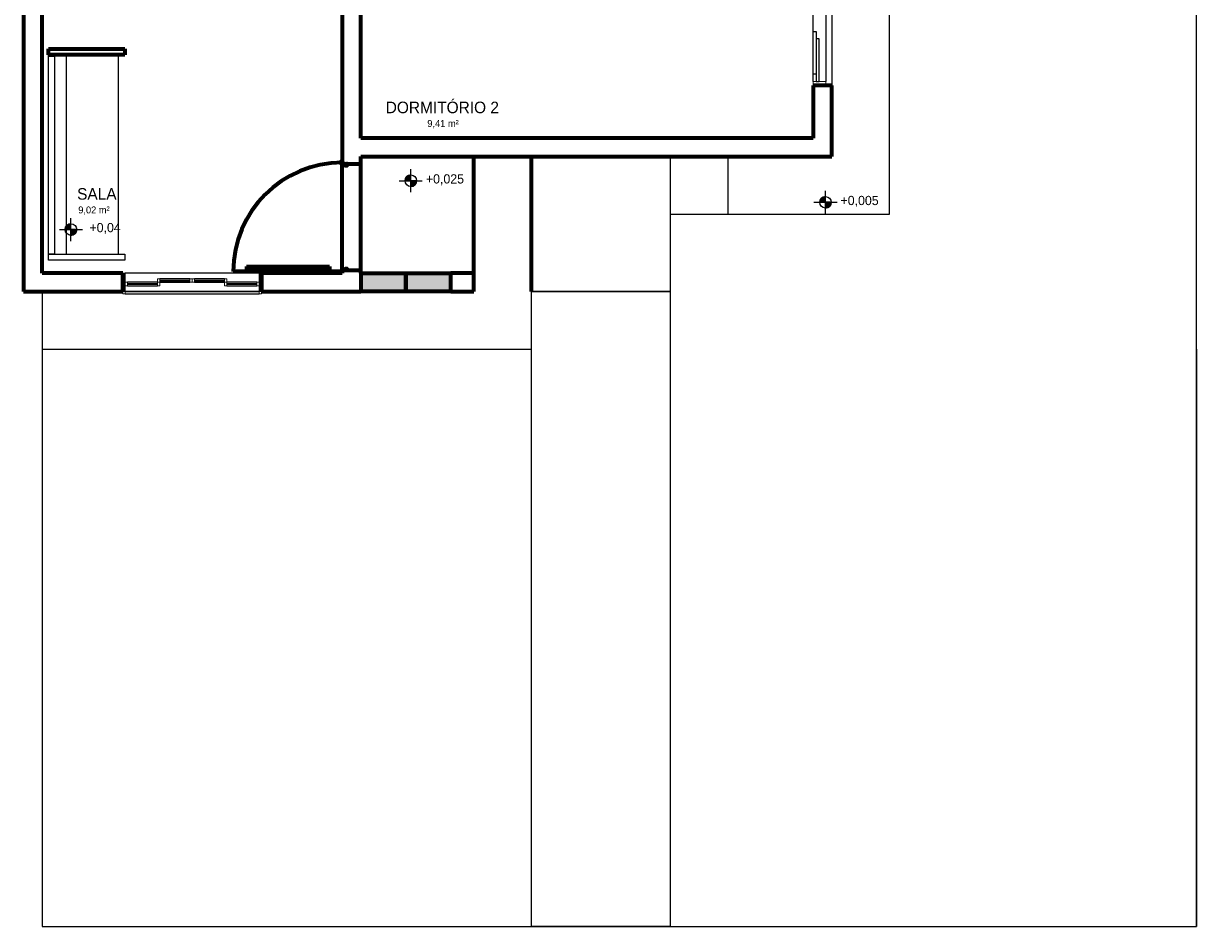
# Model space of a CAD drawing. Header units: millimetres. Extents: x -20654 to 2526, y -8238 to 977.
# Tile 2 of 218: x -10341 to -10331, y -4124 to -4116. Entities that reach past the tile are written whole.
import ezdxf

# ---------------------------------------------------------------- set-up
doc = ezdxf.new("R2010")
doc.units = ezdxf.units.MM
for name, color, linetype in [('01 CONTORNO_dwg', 252, 'Continuous'), ('A-FLOR', 252, 'Continuous'), ('ARQ_ELEMENTS', 253, 'Continuous'), ('G-ANNO-DIMS', 111, 'Continuous'), ('G-IMPT', 8, 'Continuous'), ('TEXTO', 251, 'Continuous')]:
    doc.layers.add(name, color=color, linetype=linetype)
doc.styles.add('Century Gothic', font='GOTHIC.TTF', dxfattribs={"height": 60})
doc.styles.add('Century Gothic_1', font='GOTHIC.TTF', dxfattribs={"height": 100})
doc.styles.add('Century Gothic_2', font='GOTHIC.TTF', dxfattribs={"height": 80})

# ---------------------------------------------------------------- blocks, each defined once
blk = doc.blocks.new('Elevações de ponto - Cota de elevação - Alvo_OTÁVIO-2012-708563-PLANTA')
at = {"layer": 'TEXTO'}
h = blk.add_hatch(color=256, dxfattribs=at)
edge = h.paths.add_edge_path(flags=0)
edge.add_line((2, 1), (1, 1))
edge.add_arc((2, 1), 1, 90, 180, ccw=False)
edge.add_line((2, 2), (2, 1))
h = blk.add_hatch(color=256, dxfattribs=at)
edge = h.paths.add_edge_path(flags=0)
edge.add_line((2, 1), (3, 1))
edge.add_arc((2, 1), 1, 270, 360, ccw=False)
edge.add_line((2, 0), (2, 1))
for p, q in [((2, -1), (2, 3)), ((0, 1), (4, 1)), ((1, 1), (2, 1)), ((2, 1), (2, 2)), ((2, 1), (2, 0)), ((3, 1), (2, 1))]:
    blk.add_line(p, q, dxfattribs=at)
blk.add_circle((2, 1), 1, dxfattribs=at)
for start, end in [(90, 180), (270, 360)]:
    blk.add_arc((2, 1), 1, start, end, dxfattribs=at)
blk = doc.blocks.new('JANELAS')
at = {"layer": 'G-IMPT', "true_color": 0x939598}
for points in [[(-16277, -2335), (-16277, -2325), (-16537, -2325), (-16537, -2335)], [(-15504, -2335), (-15417, -2335), (-15417, -2325), (-15677, -2325), (-15677, -2335)], [(-16127, -2365), (-15997, -2365), (-15997, -2355), (-16257, -2355), (-16257, -2365), (-16135, -2365)], [(-15697, -2365), (-15697, -2355), (-15957, -2355), (-15957, -2365)], [(-9994, -3975), (-9989, -3975), (-9989, -3955), (-10046, -3955), (-10046, -3975)], [(-9989, -4555), (-9989, -4535), (-10046, -4535), (-10046, -4555)], [(-15777, -8885), (-15777, -8875), (-16037, -8875), (-16037, -8885)], [(-15497, -8855), (-15497, -8845), (-15757, -8845), (-15757, -8855), (-15504, -8855)], [(-15197, -8855), (-15197, -8845), (-15457, -8845), (-15457, -8855)], [(-14917, -8885), (-14917, -8875), (-15177, -8875), (-15177, -8885)]]:
    blk.add_hatch(color=252, dxfattribs=at).paths.add_polyline_path(points, flags=0)
at = {"layer": 'G-IMPT', "color": 252, "lineweight": 20, "true_color": 0x939598}
for p, q in [((-10097, -1350), (-10097, -1385)), ((-10097, -1385), (-10072, -1385)), ((-10047, -1385), (-9987, -1385)), ((-9987, -1385), (-9987, -1350)), ((-16557, -2245), (-16577, -2245)), ((-16577, -2245), (-16577, -2265)), ((-16577, -2265), (-16557, -2265)), ((-16557, -2265), (-16577, -2265)), ((-16557, -2265), (-16557, -2245)), ((-16557, -2425), (-16557, -2265)), ((-16537, -2315), (-16557, -2315)), ((-16557, -2315), (-16557, -2345)), ((-16537, -2345), (-16537, -2315)), ((-16277, -2325), (-16537, -2325)), ((-16537, -2325), (-16537, -2335)), ((-16537, -2335), (-16277, -2335)), ((-16257, -2315), (-16277, -2315)), ((-16277, -2315), (-16277, -2345)), ((-16277, -2335), (-16277, -2325)), ((-16257, -2345), (-16257, -2315)), ((-15677, -2315), (-15697, -2315)), ((-15697, -2315), (-15697, -2345)), ((-15677, -2345), (-15677, -2315)), ((-15417, -2325), (-15677, -2325)), ((-15677, -2325), (-15677, -2335)), ((-15677, -2335), (-15417, -2335)), ((-15397, -2315), (-15417, -2315)), ((-15417, -2315), (-15417, -2345)), ((-15417, -2335), (-15417, -2325)), ((-15377, -2245), (-15397, -2245)), ((-15397, -2245), (-15397, -2265)), ((-15397, -2265), (-15377, -2265)), ((-15377, -2265), (-15397, -2265)), ((-15397, -2265), (-15397, -2425)), ((-15397, -2345), (-15397, -2315)), ((-15377, -2265), (-15377, -2245)), ((-16577, -2425), (-16557, -2425)), ((-16557, -2345), (-16537, -2345)), ((-16257, -2345), (-16277, -2345)), ((-16277, -2345), (-16277, -2375)), ((-16277, -2345), (-16257, -2345)), ((-16277, -2375), (-16257, -2375)), ((-16257, -2375), (-16257, -2345)), ((-15997, -2355), (-16257, -2355)), ((-16257, -2355), (-16257, -2365)), ((-16257, -2365), (-15997, -2365)), ((-15977, -2345), (-15997, -2345)), ((-15997, -2345), (-15997, -2375)), ((-15997, -2365), (-15997, -2355)), ((-15997, -2375), (-15977, -2375)), ((-15957, -2345), (-15977, -2345)), ((-15977, -2345), (-15977, -2375)), ((-15977, -2375), (-15977, -2345)), ((-15977, -2375), (-15957, -2375)), ((-15957, -2375), (-15957, -2345)), ((-15697, -2355), (-15957, -2355)), ((-15957, -2355), (-15957, -2365)), ((-15957, -2365), (-15697, -2365)), ((-15677, -2345), (-15697, -2345)), ((-15697, -2345), (-15697, -2375)), ((-15697, -2345), (-15677, -2345)), ((-15697, -2365), (-15697, -2355)), ((-15697, -2375), (-15677, -2375)), ((-15677, -2375), (-15677, -2345)), ((-15417, -2345), (-15397, -2345)), ((-15397, -2425), (-15377, -2425)), ((-10072, -2815), (-10097, -2815)), ((-10097, -2815), (-10097, -2850)), ((-9987, -2815), (-10047, -2815)), ((-9987, -2850), (-9987, -2815)), ((-10097, -5695), (-10097, -5660)), ((-9987, -5660), (-9987, -5695)), ((-10072, -5695), (-10097, -5695)), ((-9987, -5695), (-10047, -5695)), ((-10097, -7125), (-10072, -7125)), ((-10097, -7160), (-10097, -7125)), ((-10047, -7125), (-9987, -7125)), ((-9987, -7125), (-9987, -7160)), ((-16077, -8785), (-16057, -8785)), ((-16057, -8785), (-16057, -8945)), ((-15777, -8835), (-15757, -8835)), ((-15777, -8865), (-15777, -8835)), ((-15757, -8835), (-15757, -8865)), ((-15497, -8835), (-15477, -8835)), ((-15497, -8865), (-15497, -8835)), ((-15477, -8835), (-15457, -8835)), ((-15477, -8865), (-15477, -8835)), ((-15477, -8835), (-15477, -8865)), ((-15457, -8835), (-15457, -8865)), ((-15197, -8835), (-15177, -8835)), ((-15197, -8865), (-15197, -8835)), ((-15177, -8835), (-15177, -8865)), ((-14897, -8785), (-14877, -8785)), ((-14897, -8945), (-14897, -8785)), ((-16057, -8865), (-16037, -8865)), ((-16057, -8895), (-16057, -8865)), ((-16037, -8895), (-16057, -8895)), ((-16037, -8865), (-16037, -8895)), ((-16037, -8885), (-16037, -8875)), ((-16037, -8875), (-15777, -8875)), ((-15777, -8885), (-16037, -8885)), ((-15757, -8865), (-15777, -8865)), ((-15777, -8865), (-15757, -8865)), ((-15777, -8895), (-15777, -8865)), ((-15777, -8875), (-15777, -8885)), ((-15757, -8895), (-15777, -8895)), ((-15757, -8855), (-15757, -8845)), ((-15757, -8845), (-15497, -8845)), ((-15497, -8855), (-15757, -8855)), ((-15757, -8865), (-15757, -8895)), ((-15497, -8845), (-15497, -8855)), ((-15477, -8865), (-15497, -8865)), ((-15457, -8865), (-15477, -8865)), ((-15457, -8855), (-15457, -8845)), ((-15457, -8845), (-15197, -8845)), ((-15197, -8855), (-15457, -8855)), ((-15197, -8845), (-15197, -8855)), ((-15177, -8865), (-15197, -8865)), ((-15197, -8865), (-15177, -8865)), ((-15197, -8895), (-15197, -8865)), ((-15177, -8895), (-15197, -8895)), ((-15177, -8865), (-15177, -8895)), ((-15177, -8885), (-15177, -8875)), ((-15177, -8875), (-14917, -8875)), ((-14917, -8885), (-15177, -8885)), ((-14917, -8865), (-14897, -8865)), ((-14917, -8895), (-14917, -8865)), ((-14917, -8875), (-14917, -8885)), ((-14897, -8895), (-14917, -8895)), ((-14897, -8865), (-14897, -8895)), ((-16077, -8945), (-16057, -8945)), ((-16077, -8965), (-16077, -8945)), ((-16057, -8945), (-16077, -8945)), ((-16057, -8965), (-16077, -8965)), ((-16057, -8945), (-16057, -8965)), ((-14897, -8945), (-14877, -8945)), ((-14897, -8965), (-14897, -8945)), ((-14877, -8945), (-14897, -8945)), ((-14877, -8965), (-14897, -8965)), ((-14877, -8945), (-14877, -8965))]:
    blk.add_line(p, q, dxfattribs=at)
at = {"layer": 'G-IMPT', "color": 252, "true_color": 0x939598}
for p, q in [((-10097, -1448), (-10097, -1385)), ((-10072, -1385), (-10047, -1385)), ((-10072, -1755), (-10072, -1385)), ((-10047, -1385), (-10047, -1755)), ((-9987, -1385), (-9987, -2815)), ((-10072, -1448), (-10097, -1448)), ((-10097, -1448), (-10097, -1818)), ((-10072, -1818), (-10072, -1448)), ((-10097, -1818), (-10072, -1818)), ((-10097, -2383), (-10097, -1818)), ((-10047, -1755), (-10072, -1755)), ((-16557, -2245), (-15397, -2245)), ((-15397, -2265), (-16557, -2265)), ((-16557, -2265), (-15397, -2265)), ((-16537, -2315), (-16277, -2315)), ((-15677, -2315), (-15417, -2315)), ((-15397, -2425), (-16557, -2425)), ((-16277, -2345), (-16537, -2345)), ((-16257, -2345), (-15997, -2345)), ((-15997, -2375), (-16257, -2375)), ((-15957, -2345), (-15697, -2345)), ((-15697, -2375), (-15957, -2375)), ((-15417, -2345), (-15677, -2345)), ((-10097, -2383), (-10072, -2383)), ((-10097, -2753), (-10097, -2383)), ((-10072, -2383), (-10072, -2753)), ((-10047, -2445), (-10072, -2445)), ((-10072, -2445), (-10072, -2815)), ((-10047, -2815), (-10047, -2445)), ((-10072, -2753), (-10097, -2753)), ((-10097, -2815), (-10097, -2753)), ((-10072, -2815), (-10047, -2815)), ((-10097, -3925), (-9937, -3925)), ((-10097, -3955), (-10097, -3925)), ((-9937, -3955), (-10097, -3955)), ((-10046, -3955), (-10046, -3975)), ((-9989, -3955), (-10046, -3955)), ((-10045, -3955), (-9990, -3955)), ((-10045, -4555), (-10045, -3955)), ((-9990, -3955), (-9990, -4555)), ((-9989, -3975), (-9989, -3955)), ((-9937, -3925), (-9937, -3955)), ((-10046, -3975), (-9989, -3975)), ((-10097, -4555), (-9937, -4555)), ((-10097, -4585), (-10097, -4555)), ((-10046, -4535), (-10046, -4555)), ((-9989, -4535), (-10046, -4535)), ((-10046, -4555), (-9989, -4555)), ((-9990, -4555), (-10045, -4555)), ((-9989, -4555), (-9989, -4535)), ((-9937, -4555), (-9937, -4585)), ((-9937, -4585), (-10097, -4585)), ((-10097, -5758), (-10097, -5695)), ((-10072, -5758), (-10097, -5758)), ((-10097, -5758), (-10097, -6128)), ((-10072, -5695), (-10047, -5695)), ((-10072, -6065), (-10072, -5695)), ((-10072, -6128), (-10072, -5758)), ((-10047, -5695), (-10047, -6065)), ((-9987, -5695), (-9987, -7125)), ((-10047, -6065), (-10072, -6065)), ((-10097, -6128), (-10072, -6128)), ((-10097, -6693), (-10097, -6128)), ((-10097, -6693), (-10072, -6693)), ((-10097, -7063), (-10097, -6693)), ((-10072, -6693), (-10072, -7063)), ((-10047, -6755), (-10072, -6755)), ((-10072, -6755), (-10072, -7125)), ((-10047, -7125), (-10047, -6755)), ((-10072, -7063), (-10097, -7063)), ((-10097, -7125), (-10097, -7063)), ((-10072, -7125), (-10047, -7125)), ((-14897, -8785), (-16057, -8785)), ((-15497, -8835), (-15757, -8835)), ((-15197, -8835), (-15457, -8835)), ((-15777, -8865), (-16037, -8865)), ((-16037, -8895), (-15777, -8895)), ((-15757, -8865), (-15497, -8865)), ((-15457, -8865), (-15197, -8865)), ((-14917, -8865), (-15177, -8865)), ((-15177, -8895), (-14917, -8895)), ((-14897, -8945), (-16057, -8945)), ((-16057, -8945), (-14897, -8945)), ((-16057, -8965), (-14897, -8965))]:
    blk.add_line(p, q, dxfattribs=at)
at = {"layer": 'G-IMPT', "color": 252, "linetype": 'Continuous', "true_color": 0x939598}
for p, q in [((-9996, -1385), (-9987, -1377)), ((-10097, -2834), (-10079, -2815)), ((-10034, -2850), (-9999, -2815)), ((-10097, -5686), (-10071, -5660))]:
    blk.add_line(p, q, dxfattribs=at)
blk = doc.blocks.new('terreo')
at = {"layer": '01 CONTORNO_dwg', "lineweight": 70}
h = blk.add_hatch(color=256, dxfattribs=at)
h.paths.add_polyline_path([(-14177, -8785), (-14177, -8784), (-14185, -8784), (-14185, -8785)], flags=0)
h.paths.add_polyline_path([(-14185, -8784), (-14185, -8763), (-14186, -8763), (-14186, -8784)], flags=0)
h.paths.add_polyline_path([(-14177, -8762), (-14177, -8762), (-14154, -8762), (-14154, -8761), (-14185, -8761), (-14185, -8762)], flags=0)
h.paths.add_polyline_path([(-14140, -8762), (-14134, -8762), (-14134, -8761), (-14140, -8761)], flags=0)
h.paths.add_polyline_path([(-14152, -8761), (-14152, -8748), (-14153, -8748), (-14153, -8761)], flags=0)
h.paths.add_polyline_path([(-14133, -8761), (-14132, -8761), (-14132, -8748), (-14133, -8748)], flags=0)
h.paths.add_polyline_path([(-14134, -8747), (-14134, -8746), (-14152, -8746), (-14152, -8747)], flags=0)
h.paths.add_polyline_path([(-14134, -7854), (-14134, -7853), (-14152, -7853), (-14152, -7854)], flags=0)
h.paths.add_polyline_path([(-14132, -7852), (-14132, -7839), (-14133, -7839), (-14133, -7852)], flags=0)
h.paths.add_polyline_path([(-14153, -7852), (-14152, -7852), (-14152, -7839), (-14153, -7839)], flags=0)
h.paths.add_polyline_path([(-14134, -7839), (-14134, -7838), (-14140, -7838), (-14140, -7839)], flags=0)
h.paths.add_polyline_path([(-14178, -7839), (-14154, -7839), (-14154, -7838), (-14185, -7838), (-14185, -7839), (-14180, -7839)], flags=0)
h.paths.add_polyline_path([(-14186, -7837), (-14185, -7837), (-14185, -7816), (-14186, -7816)], flags=0)
h.paths.add_polyline_path([(-14185, -7816), (-14177, -7816), (-14177, -7815), (-14185, -7815)], flags=0)
for points in [[(-13627, -8945), (-13627, -8785), (-14017, -8785), (-14017, -8945)], [(-13237, -8945), (-13237, -8785), (-13627, -8785), (-13627, -8945)]]:
    blk.add_hatch(color=256, dxfattribs=at).paths.add_polyline_path(points, flags=0)
for p, q in [((-16937, -105), (-16937, -8945)), ((-14177, -5055), (-14177, -7838)), ((-14017, -7615), (-14017, -5215)), ((-16777, -8785), (-16777, -5385)), ((-16721, -6893), (-16721, -6843)), ((-16721, -6843), (-16061, -6843)), ((-16061, -6893), (-16721, -6893)), ((-16721, -6893), (-16670, -6893)), ((-16061, -6843), (-16061, -6893)), ((-9937, -7160), (-10097, -7160)), ((-10097, -7160), (-10097, -7615)), ((-9937, -7775), (-9937, -7160)), ((-10097, -7615), (-14017, -7615)), ((-14186, -7837), (-14186, -7816)), ((-14185, -7815), (-14177, -7815)), ((-14185, -7816), (-14185, -7837)), ((-14177, -7816), (-14185, -7816)), ((-14017, -7775), (-9937, -7775)), ((-14017, -7838), (-14017, -7775)), ((-13037, -8785), (-13037, -7775)), ((-12537, -8945), (-12537, -7775)), ((-14185, -7838), (-14177, -7838)), ((-14154, -7839), (-14185, -7839)), ((-14177, -7838), (-14017, -7838)), ((-14177, -8761), (-14177, -7839)), ((-14153, -7852), (-14153, -7839)), ((-14152, -7839), (-14152, -7852)), ((-14152, -7853), (-14134, -7853)), ((-14134, -7854), (-14152, -7854)), ((-14140, -7839), (-14140, -7838)), ((-14134, -7839), (-14140, -7839)), ((-14133, -7852), (-14133, -7839)), ((-14132, -7839), (-14132, -7852)), ((-14017, -8762), (-14017, -7838)), ((-15006, -8729), (-14287, -8729)), ((-15006, -8729), (-15006, -8761)), ((-14287, -8729), (-14287, -8761)), ((-16077, -8785), (-16777, -8785)), ((-16077, -8945), (-16077, -8785)), ((-14177, -8772), (-15122, -8772)), ((-15006, -8745), (-14287, -8745)), ((-15006, -8761), (-14287, -8761)), ((-14177, -8785), (-14877, -8785)), ((-14877, -8785), (-14877, -8945)), ((-14186, -8784), (-14186, -8763)), ((-14185, -8761), (-14154, -8761)), ((-14177, -8762), (-14185, -8762)), ((-14185, -8763), (-14185, -8784)), ((-14185, -8784), (-14177, -8784)), ((-14017, -8762), (-14177, -8762)), ((-14177, -8762), (-14177, -8785)), ((-14153, -8761), (-14153, -8748)), ((-14152, -8746), (-14134, -8746)), ((-14134, -8747), (-14152, -8747)), ((-14152, -8748), (-14152, -8761)), ((-14140, -8761), (-14134, -8761)), ((-14140, -8762), (-14140, -8761)), ((-14133, -8761), (-14133, -8748)), ((-14132, -8748), (-14132, -8761)), ((-14017, -8785), (-14017, -8762)), ((-14017, -8785), (-13627, -8785)), ((-14017, -8785), (-14017, -8945)), ((-13627, -8945), (-13627, -8785)), ((-13627, -8785), (-13237, -8785)), ((-13627, -8785), (-13627, -8945)), ((-13037, -8785), (-13237, -8785)), ((-13237, -8945), (-13237, -8785)), ((-13037, -8945), (-13037, -8785)), ((-16937, -8945), (-16077, -8945)), ((-14877, -8945), (-14017, -8945)), ((-13627, -8945), (-14017, -8945)), ((-13237, -8945), (-13627, -8945)), ((-13237, -8945), (-13037, -8945))]:
    blk.add_line(p, q, dxfattribs=at)
at = {"layer": '01 CONTORNO_dwg'}
for p, q in [((-9937, -5660), (-9937, -7160)), ((-16721, -8622), (-16721, -6893)), ((-16670, -6893), (-16670, -8622)), ((-16569, -6893), (-16569, -8622)), ((-16113, -8622), (-16113, -6893)), ((-16721, -8673), (-16721, -8622)), ((-16721, -8622), (-16061, -8622)), ((-16670, -8622), (-16721, -8622)), ((-16061, -8622), (-16061, -8673)), ((-16061, -8673), (-16721, -8673)), ((-16777, -9445), (-16777, -14445)), ((-6777, -9445), (-6777, -14445))]:
    blk.add_line(p, q, dxfattribs=at)
blk.add_lwpolyline([(-16777, -14445), (-6777, -14445), (-6777, 1978), (-16777, 1978)], dxfattribs=at)
at = {"layer": '01 CONTORNO_dwg', "lineweight": 70}
for centre, radius, start, end in [((-14185, -7816), 1.5, 90, 180), ((-14185, -7816), 0.5, 90, 180), ((-14177, -8772), 944, 90, 180), ((-14185, -7837), 1.5, 180, 270), ((-14185, -7837), 0.5, 180, 270), ((-14154, -7839), 1.5, 0, 84.8787), ((-14154, -7839), 0.5, 0, 90), ((-14152, -7852), 1.5, 180, 270), ((-14152, -7852), 0.5, 180, 270), ((-14134, -7839), 1.5, 0, 90), ((-14134, -7839), 0.5, 0, 90), ((-14134, -7852), 0.5, 270, 0), ((-14134, -7852), 1.5, 270, 0), ((-14185, -8763), 1.5, 90, 180), ((-14185, -8784), 1.5, 180, 270), ((-14185, -8763), 0.5, 90, 180), ((-14185, -8784), 0.5, 180, 270), ((-14154, -8761), 0.5, 270, 0), ((-14154, -8761), 1.5, 275.1213, 0), ((-14152, -8748), 1.5, 90, 180), ((-14152, -8748), 0.5, 90, 180), ((-14134, -8748), 1.5, 0, 90), ((-14134, -8748), 0.5, 0, 90), ((-14134, -8761), 0.5, 270, 0), ((-14134, -8761), 1.5, 270, 0)]:
    blk.add_arc(centre, radius, start, end, dxfattribs=at)
at = {"layer": 'A-FLOR'}
for p, q in [((-9437, -8275), (-9437, -135)), ((-11337, -7775), (-11337, -8945)), ((-10837, -7775), (-10837, -8275)), ((-11337, -8275), (-9437, -8275)), ((-16777, -8945), (-16777, -9445)), ((-11337, -8945), (-12537, -8945)), ((-16777, -9445), (-12537, -9445))]:
    blk.add_line(p, q, dxfattribs=at)
blk.add_lwpolyline([(-12537, -8945), (-11337, -8945), (-11337, -14445), (-12537, -14445)], close=True, dxfattribs=at)
at = {"layer": '01 CONTORNO_dwg'}
blk.add_blockref('JANELAS', (0, 0), dxfattribs=at)
at = {"layer": '01 CONTORNO_dwg', "lineweight": 70, "xscale": 49.99999999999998, "yscale": 49.99999999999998, "zscale": 49.99999999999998}
blk.add_blockref('Elevações de ponto - Cota de elevação - Alvo_OTÁVIO-2012-708563-PLANTA', (-13683, -8035), dxfattribs=at)
at = {"layer": 'ARQ_ELEMENTS', "xscale": 49.99999999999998, "yscale": 49.99999999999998, "zscale": 49.99999999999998}
blk.add_blockref('Elevações de ponto - Cota de elevação - Alvo_OTÁVIO-2012-708563-PLANTA', (-16626, -8458), dxfattribs=at)
at = {"layer": 'G-ANNO-DIMS', "xscale": 49.99999999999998, "yscale": 49.99999999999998, "zscale": 49.99999999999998}
blk.add_blockref('Elevações de ponto - Cota de elevação - Alvo_OTÁVIO-2012-708563-PLANTA', (-10091, -8222), dxfattribs=at)
at = {"layer": '01 CONTORNO_dwg', "lineweight": 70, "attachment_point": 1}
for s, insert, char_height, width, style in [('DORMITÓRIO 2', (-13800, -7300), 100, 1250.63, 'Century Gothic_1'), ('9,41 m²', (-13440, -7459), 60, 376.79, 'Century Gothic')]:
    blk.add_mtext(s, dxfattribs=dict(at, insert=insert, char_height=char_height, width=width, style=style))
at = {"layer": '01 CONTORNO_dwg', "lineweight": 70, "insert": (-13452, -7929), "char_height": 80, "width": 406.96, "attachment_point": 1, "line_spacing_factor": 0.984502, "style": 'Century Gothic_2'}
blk.add_mtext('+0,025', dxfattribs=at)
at = {"layer": '01 CONTORNO_dwg', "attachment_point": 1}
for s, insert, char_height, width, style in [('SALA', (-16473, -8049), 100, 396.84, 'Century Gothic_1'), ('9,02 m²', (-16463, -8208), 60, 376.79, 'Century Gothic')]:
    blk.add_mtext(s, dxfattribs=dict(at, insert=insert, char_height=char_height, width=width, style=style))
at = {"layer": '01 CONTORNO_dwg', "char_height": 80, "attachment_point": 1, "line_spacing_factor": 0.984502, "style": 'Century Gothic_2'}
for s, insert, width in [('+0,005', (-9861, -8116), 406.96), ('+0,04', (-16366, -8351), 333.78)]:
    blk.add_mtext(s, dxfattribs=dict(at, insert=insert, width=width))

msp = doc.modelspace()

# ---------------------------------------------------------------- block references
at = {"layer": '01 CONTORNO_dwg', "xscale": 0.001, "yscale": 0.001, "zscale": 0.001}
msp.add_blockref('terreo', (-10323.905, -4109.474), dxfattribs=at)

doc.saveas('drawing.dxf')
